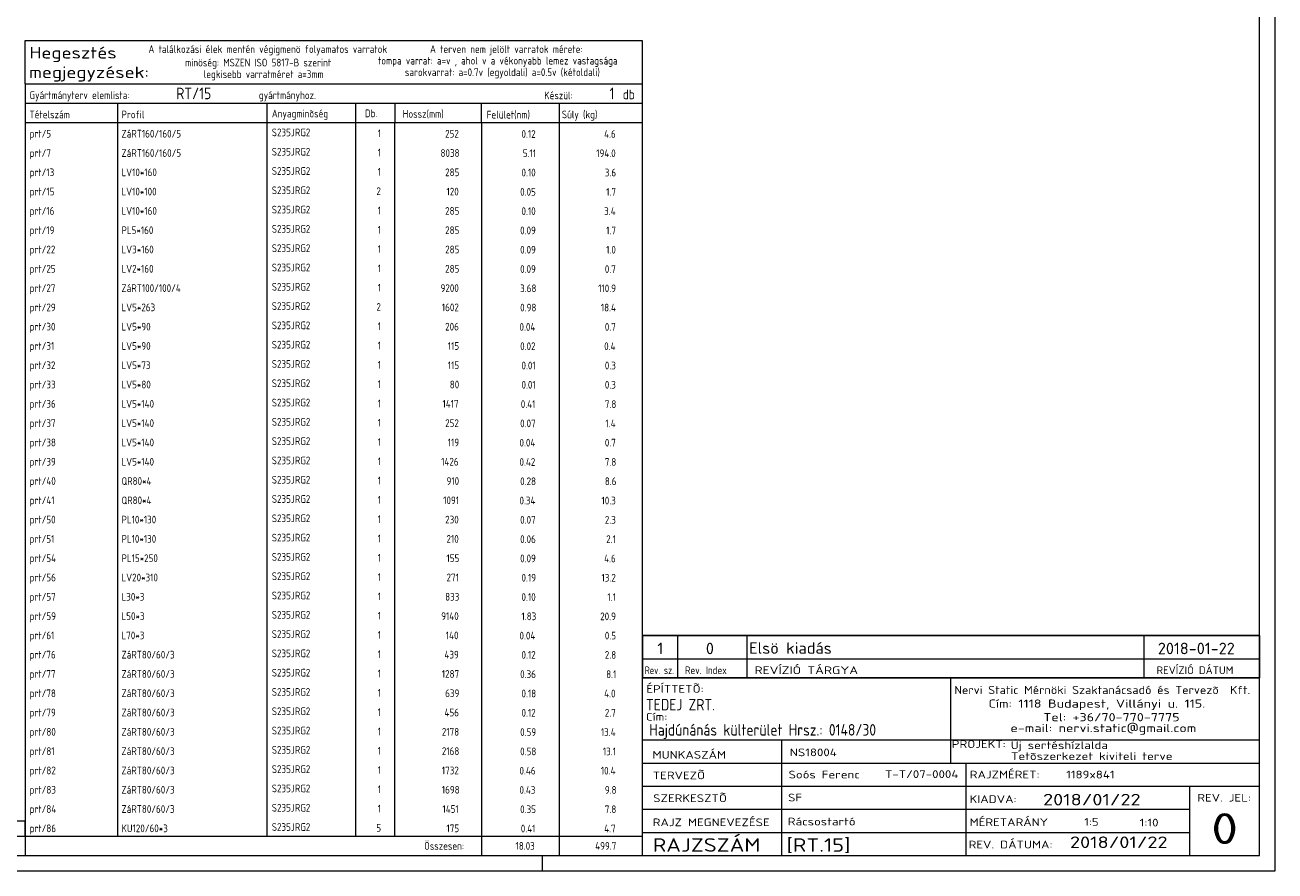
# Model space of a CAD drawing. Header units: millimetres. Extents: x 1 to 1188, y 1 to 840.
# Tile 4 of 7: x 864 to 1188, y 1 to 220. Entities that reach past the tile are written whole.
import ezdxf

# ---------------------------------------------------------------- set-up
doc = ezdxf.new("R2010")
doc.units = ezdxf.units.MM
doc.header["$LTSCALE"] = 0.6
doc.linetypes.add('XKITLINE00', pattern=[0])
doc.layers.add('DrawingSheet', color=5, linetype='Continuous', lineweight=0)
doc.layers.add('OtherObjectType', color=1, linetype='Continuous', lineweight=0)
doc.styles.add('ISOCPEUR', font='ISOCPEUR.TTF')

msp = doc.modelspace()

# ---------------------------------------------------------------- linework, layer by layer
at = {"layer": 'DrawingSheet', "color": 2, "linetype": 'XKITLINE00', "lineweight": 0}
for p, q in [((1188, 1), (1188, 840)), ((998, 1), (998, 5)), ((1, 1), (1188, 1))]:
    msp.add_line(p, q, dxfattribs=at)
at = {"layer": 'DrawingSheet', "color": 3, "linetype": 'XKITLINE00', "lineweight": 0}
for p, q in [((1184, 5), (1184, 836)), ((5, 5), (1184, 5))]:
    msp.add_line(p, q, dxfattribs=at)
at = {"layer": 'OtherObjectType', "color": 7, "linetype": 'XKITLINE00', "lineweight": 0}
for p, q in [((863.84, 205.11), (863.84, 216.36)), ((863.84, 216.36), (1023.84, 216.36)), ((1023.84, 216.36), (1023.84, 205.11)), ((863.84, 205.11), (1023.84, 205.11)), ((863.84, 205.11), (1023.84, 205.11)), ((863.84, 205.11), (863.84, 200.11)), ((1023.84, 205.11), (1023.84, 200.11)), ((863.84, 200.11), (1023.84, 200.11)), ((863.84, 200.11), (863.84, 195.11)), ((887.84, 200.11), (887.84, 195.11)), ((926.61, 195.11), (926.61, 200.11)), ((949.5, 200.11), (949.5, 195.11)), ((959.7, 200.11), (959.7, 195.23)), ((982.15, 200.11), (982.15, 195.11)), ((1002.33, 200.11), (1002.33, 195.11)), ((1023.84, 200.11), (1023.84, 195.11)), ((863.84, 195.11), (1023.84, 195.11)), ((863.84, 195.11), (863.84, 190.11)), ((887.84, 195.11), (887.84, 190.11)), ((926.61, 190.11), (926.61, 195.11)), ((949.5, 195.11), (949.5, 190.11)), ((959.67, 195.1), (959.67, 190.1)), ((982.18, 195.11), (982.18, 190.11)), ((1002.33, 195.11), (1002.33, 190.11)), ((1023.84, 195.11), (1023.84, 190.11)), ((863.84, 190.1), (863.84, 185.1)), ((887.84, 190.1), (887.84, 185.1)), ((926.61, 185.1), (926.61, 190.1)), ((949.5, 190.1), (949.5, 185.1)), ((959.67, 190.1), (959.67, 185.1)), ((982.18, 190.1), (982.18, 185.1)), ((1002.33, 190.1), (1002.33, 185.1)), ((1023.84, 190.1), (1023.84, 185.1)), ((863.84, 185.1), (863.84, 180.1)), ((887.84, 185.1), (887.84, 180.1)), ((926.61, 180.1), (926.61, 185.1)), ((949.5, 185.1), (949.5, 180.1)), ((959.67, 185.1), (959.67, 180.1)), ((982.18, 185.1), (982.18, 180.1)), ((1002.33, 185.1), (1002.33, 180.1)), ((1023.84, 185.1), (1023.84, 180.1)), ((863.84, 180.1), (863.84, 175.1)), ((887.84, 180.1), (887.84, 175.1)), ((926.61, 175.1), (926.61, 180.1)), ((949.5, 180.1), (949.5, 175.1)), ((959.67, 180.09), (959.67, 175.09)), ((982.18, 180.1), (982.18, 175.1)), ((1002.33, 180.1), (1002.33, 175.1)), ((1023.84, 180.1), (1023.84, 175.1)), ((863.84, 175.09), (863.84, 170.09)), ((887.84, 175.09), (887.84, 170.09)), ((926.61, 170.09), (926.61, 175.09)), ((949.5, 175.09), (949.5, 170.09)), ((959.67, 175.09), (959.67, 170.09)), ((982.18, 175.09), (982.18, 170.09)), ((1002.33, 175.09), (1002.33, 170.09)), ((1023.84, 175.09), (1023.84, 170.09)), ((863.84, 170.09), (863.84, 165.09)), ((887.84, 170.09), (887.84, 165.09)), ((926.61, 165.09), (926.61, 170.09)), ((949.5, 170.09), (949.5, 165.09)), ((959.67, 170.09), (959.67, 165.09)), ((982.18, 170.09), (982.18, 165.09)), ((1002.33, 170.09), (1002.33, 165.09)), ((1023.84, 170.09), (1023.84, 165.09)), ((863.84, 165.09), (863.84, 160.09)), ((887.84, 165.09), (887.84, 160.09)), ((926.61, 160.09), (926.61, 165.09)), ((949.5, 165.09), (949.5, 160.09)), ((959.67, 165.09), (959.67, 160.09)), ((982.18, 165.09), (982.18, 160.09)), ((1002.33, 165.09), (1002.33, 160.09)), ((1023.84, 165.09), (1023.84, 160.09)), ((863.84, 160.09), (863.84, 155.09)), ((887.84, 160.09), (887.84, 155.09)), ((926.61, 155.09), (926.61, 160.09)), ((949.5, 160.09), (949.5, 155.09)), ((959.67, 160.08), (959.67, 155.08)), ((982.18, 160.09), (982.18, 155.09)), ((1002.33, 160.09), (1002.33, 155.09)), ((1023.84, 160.09), (1023.84, 155.09)), ((863.84, 155.08), (863.84, 150.08)), ((887.84, 155.08), (887.84, 150.08)), ((926.61, 150.08), (926.61, 155.08)), ((949.5, 155.08), (949.5, 150.08)), ((959.67, 155.08), (959.67, 150.08)), ((982.18, 155.08), (982.18, 150.08)), ((1002.33, 155.08), (1002.33, 150.08)), ((1023.84, 155.08), (1023.84, 150.08)), ((863.84, 150.08), (863.84, 145.08)), ((887.84, 150.08), (887.84, 145.08)), ((926.61, 145.08), (926.61, 150.08)), ((949.5, 150.08), (949.5, 145.08)), ((959.67, 150.08), (959.67, 145.08)), ((982.18, 150.08), (982.18, 145.08)), ((1002.33, 150.08), (1002.33, 145.08)), ((1023.84, 150.08), (1023.84, 145.08)), ((863.84, 145.08), (863.84, 140.08)), ((887.84, 145.08), (887.84, 140.08)), ((926.61, 140.08), (926.61, 145.08)), ((949.5, 145.08), (949.5, 140.08)), ((959.67, 145.07), (959.67, 140.07)), ((982.18, 145.08), (982.18, 140.08)), ((1002.33, 145.08), (1002.33, 140.08)), ((1023.84, 145.08), (1023.84, 140.08)), ((863.84, 140.07), (863.84, 135.07)), ((887.84, 140.07), (887.84, 135.07)), ((926.61, 135.07), (926.61, 140.07)), ((949.5, 140.07), (949.5, 135.07)), ((959.67, 140.07), (959.67, 135.07)), ((982.18, 140.07), (982.18, 135.07)), ((1002.33, 140.07), (1002.33, 135.07)), ((1023.84, 140.07), (1023.84, 135.07)), ((863.84, 135.07), (863.84, 130.07)), ((887.84, 135.07), (887.84, 130.07)), ((926.61, 130.07), (926.61, 135.07)), ((949.5, 135.07), (949.5, 130.07)), ((959.67, 135.07), (959.67, 130.07)), ((982.18, 135.07), (982.18, 130.07)), ((1002.33, 135.07), (1002.33, 130.07)), ((1023.84, 135.07), (1023.84, 130.07)), ((863.84, 130.07), (863.84, 125.07)), ((887.84, 130.07), (887.84, 125.07)), ((926.61, 125.07), (926.61, 130.07)), ((949.5, 130.07), (949.5, 125.07)), ((959.67, 130.07), (959.67, 125.07)), ((982.18, 130.07), (982.18, 125.07)), ((1002.33, 130.07), (1002.33, 125.07)), ((1023.84, 130.07), (1023.84, 125.07)), ((863.84, 125.07), (863.84, 120.07)), ((887.84, 125.07), (887.84, 120.07)), ((926.61, 120.07), (926.61, 125.07)), ((949.5, 125.07), (949.5, 120.07)), ((959.67, 125.06), (959.67, 120.06)), ((982.18, 125.07), (982.18, 120.07)), ((1002.33, 125.07), (1002.33, 120.07)), ((1023.84, 125.07), (1023.84, 120.07)), ((863.84, 120.06), (863.84, 115.06)), ((887.84, 120.06), (887.84, 115.06)), ((926.61, 115.06), (926.61, 120.06)), ((949.5, 120.06), (949.5, 115.06)), ((959.67, 120.06), (959.67, 115.06)), ((982.18, 120.06), (982.18, 115.06)), ((1002.33, 120.06), (1002.33, 115.06)), ((1023.84, 120.06), (1023.84, 115.06)), ((863.84, 115.06), (863.84, 110.06)), ((887.84, 115.06), (887.84, 110.06)), ((926.61, 110.06), (926.61, 115.06)), ((949.5, 115.06), (949.5, 110.06)), ((959.67, 115.06), (959.67, 110.06)), ((982.18, 115.06), (982.18, 110.06)), ((1002.33, 115.06), (1002.33, 110.06)), ((1023.84, 115.06), (1023.84, 110.06)), ((863.84, 110.06), (863.84, 105.06)), ((887.84, 110.06), (887.84, 105.06)), ((926.61, 105.06), (926.61, 110.06)), ((949.5, 110.06), (949.5, 105.06)), ((959.67, 110.05), (959.67, 105.05)), ((982.18, 110.06), (982.18, 105.06)), ((1002.33, 110.06), (1002.33, 105.06)), ((1023.84, 110.06), (1023.84, 105.06)), ((863.84, 105.05), (863.84, 100.05)), ((887.84, 105.05), (887.84, 100.05)), ((926.61, 100.05), (926.61, 105.05)), ((949.5, 105.05), (949.5, 100.05)), ((959.67, 105.05), (959.67, 100.05)), ((982.18, 105.05), (982.18, 100.05)), ((1002.33, 105.05), (1002.33, 100.05)), ((1023.84, 105.05), (1023.84, 100.05)), ((863.84, 100.05), (863.84, 95.05)), ((887.84, 100.05), (887.84, 95.05)), ((926.61, 95.05), (926.61, 100.05)), ((949.5, 100.05), (949.5, 95.05)), ((959.67, 100.05), (959.67, 95.05)), ((982.18, 100.05), (982.18, 95.05)), ((1002.33, 100.05), (1002.33, 95.05)), ((1023.84, 100.05), (1023.84, 95.05)), ((863.84, 95.05), (863.84, 90.05)), ((887.84, 95.05), (887.84, 90.05)), ((926.61, 90.05), (926.61, 95.05)), ((949.5, 95.05), (949.5, 90.05)), ((959.67, 95.05), (959.67, 90.05)), ((982.18, 95.05), (982.18, 90.05)), ((1002.33, 95.05), (1002.33, 90.05)), ((1023.84, 95.05), (1023.84, 90.05)), ((863.84, 90.05), (863.84, 85.05)), ((887.84, 90.05), (887.84, 85.05)), ((926.61, 85.05), (926.61, 90.05)), ((949.5, 90.05), (949.5, 85.05)), ((959.67, 90.04), (959.67, 85.04)), ((982.18, 90.05), (982.18, 85.05)), ((1002.33, 90.05), (1002.33, 85.05)), ((1023.84, 90.05), (1023.84, 85.05)), ((863.84, 85.04), (863.84, 80.04)), ((887.84, 85.04), (887.84, 80.04)), ((926.61, 80.04), (926.61, 85.04)), ((949.5, 85.04), (949.5, 80.04)), ((959.67, 85.04), (959.67, 80.04)), ((982.18, 85.04), (982.18, 80.04)), ((1002.33, 85.04), (1002.33, 80.04)), ((1023.84, 85.04), (1023.84, 80.04)), ((863.84, 80.04), (863.84, 75.04)), ((887.84, 80.04), (887.84, 75.04)), ((926.61, 75.04), (926.61, 80.04)), ((949.5, 80.04), (949.5, 75.04)), ((959.67, 80.04), (959.67, 75.04)), ((982.18, 80.04), (982.18, 75.04)), ((1002.33, 80.04), (1002.33, 75.04)), ((1023.84, 80.04), (1023.84, 75.04)), ((863.84, 75.04), (863.84, 70.04)), ((887.84, 75.04), (887.84, 70.04)), ((926.61, 70.04), (926.61, 75.04)), ((949.5, 75.04), (949.5, 70.04)), ((959.67, 75.03), (959.67, 70.03)), ((982.18, 75.04), (982.18, 70.04)), ((1002.33, 75.04), (1002.33, 70.04)), ((1023.84, 75.04), (1023.84, 70.04)), ((863.84, 70.03), (863.84, 65.03)), ((887.84, 70.03), (887.84, 65.03)), ((926.61, 65.03), (926.61, 70.03)), ((949.5, 70.03), (949.5, 65.03)), ((959.67, 70.03), (959.67, 65.03)), ((982.18, 70.03), (982.18, 65.03)), ((1002.33, 70.03), (1002.33, 65.03)), ((1023.84, 70.03), (1023.84, 65.03)), ((863.84, 65.03), (863.84, 60.03)), ((887.84, 65.03), (887.84, 60.03)), ((926.61, 60.03), (926.61, 65.03)), ((949.5, 65.03), (949.5, 60.03)), ((959.67, 65.03), (959.67, 60.03)), ((982.18, 65.03), (982.18, 60.03)), ((1002.33, 65.03), (1002.33, 60.03)), ((1023.84, 65.03), (1023.84, 60.03)), ((1024, 62.05), (1184, 62.05)), ((1024, 62.05), (1024, 56.05)), ((1033, 62.05), (1033, 56.05)), ((1051, 62.05), (1051, 56.05)), ((1154, 62.05), (1154, 56.05)), ((1184, 62.05), (1184, 56.05)), ((863.84, 60.03), (863.84, 55.03)), ((887.84, 60.03), (887.84, 55.03)), ((926.61, 55.03), (926.61, 60.03)), ((949.5, 60.03), (949.5, 55.03)), ((959.67, 60.03), (959.67, 55.03)), ((982.18, 60.03), (982.18, 55.03)), ((1002.33, 60.03), (1002.33, 55.03)), ((1023.84, 60.03), (1023.84, 55.03)), ((1024, 56.05), (1024, 51.05)), ((1024, 56.05), (1184, 56.05)), ((1033, 56.05), (1033, 51.05)), ((1051, 56.05), (1051, 51.05)), ((1154, 56.05), (1154, 51.05)), ((1184, 56.05), (1184, 51.05)), ((863.84, 55.03), (863.84, 50.03)), ((887.84, 55.03), (887.84, 50.03)), ((926.61, 50.03), (926.61, 55.03)), ((949.5, 55.03), (949.5, 50.03)), ((959.67, 55.02), (959.67, 50.02)), ((982.18, 55.03), (982.18, 50.03)), ((1002.33, 55.03), (1002.33, 50.03)), ((1023.84, 55.03), (1023.84, 50.03)), ((863.84, 50.02), (863.84, 45.02)), ((887.84, 50.02), (887.84, 45.02)), ((926.61, 45.02), (926.61, 50.02)), ((949.5, 50.02), (949.5, 45.02)), ((959.67, 50.02), (959.67, 45.02)), ((982.18, 50.02), (982.18, 45.02)), ((1002.33, 50.02), (1002.33, 45.02)), ((1023.84, 51.05), (1023.84, 6.75)), ((1023.84, 51.05), (1184, 51.05)), ((1023.84, 50.02), (1023.84, 45.02)), ((1184, 51.05), (1024, 51.05)), ((1103.84, 51), (1103.84, 35)), ((1183.98, 5), (1184, 51.05)), ((863.84, 45.02), (863.84, 40.02)), ((887.84, 45.02), (887.84, 40.02)), ((926.61, 40.02), (926.61, 45.02)), ((949.5, 45.02), (949.5, 40.02)), ((959.67, 45.02), (959.67, 40.02)), ((982.18, 45.02), (982.18, 40.02)), ((1002.33, 45.02), (1002.33, 40.02)), ((1023.84, 45.02), (1023.84, 40.02)), ((863.84, 40.02), (863.84, 35.02)), ((887.84, 40.02), (887.84, 35.02)), ((926.61, 35.02), (926.61, 40.02)), ((949.5, 40.02), (949.5, 35.02)), ((959.67, 40.01), (959.67, 35.01)), ((982.18, 40.02), (982.18, 35.02)), ((1002.33, 40.02), (1002.33, 35.02)), ((1023.84, 40.02), (1023.84, 35.02)), ((863.84, 35.01), (863.84, 30.01)), ((887.84, 35.01), (887.84, 30.01)), ((926.61, 30.01), (926.61, 35.01)), ((949.5, 35.01), (949.5, 30.01)), ((959.67, 35.01), (959.67, 30.01)), ((982.18, 35.01), (982.18, 30.01)), ((1002.33, 35.01), (1002.33, 30.01)), ((1023.84, 35.01), (1023.84, 30.01)), ((1023.98, 35), (1183.98, 35)), ((1059.98, 35), (1059.98, 5)), ((1103.84, 35), (1103.84, 29)), ((863.84, 30.01), (863.84, 25.01)), ((887.84, 30.01), (887.84, 25.01)), ((926.61, 25.01), (926.61, 30.01)), ((949.5, 30.01), (949.5, 25.01)), ((959.67, 30.01), (959.67, 25.01)), ((982.18, 30.01), (982.18, 25.01)), ((1002.33, 30.01), (1002.33, 25.01)), ((1023.84, 30.01), (1023.84, 25.01)), ((1023.98, 29), (1107.84, 29)), ((1107.84, 29), (1107.84, 5)), ((1107.84, 29), (1183.84, 29)), ((863.84, 25.01), (863.84, 20.01)), ((887.84, 25.01), (887.84, 20.01)), ((926.61, 20.01), (926.61, 25.01)), ((949.5, 25.01), (949.5, 20.01)), ((959.67, 25.01), (959.67, 20.01)), ((982.18, 25.01), (982.18, 20.01)), ((1002.33, 25.01), (1002.33, 20.01)), ((1023.84, 25.01), (1023.84, 20.01)), ((1023.98, 23), (1183.98, 23)), ((1165.84, 23), (1165.84, 5)), ((863.84, 20.01), (863.84, 15.01)), ((887.84, 20.01), (887.84, 15.01)), ((926.61, 15.01), (926.61, 20.01)), ((949.5, 20.01), (949.5, 15.01)), ((959.67, 20), (959.67, 15)), ((982.18, 20.01), (982.18, 15.01)), ((1002.33, 20.01), (1002.33, 15.01)), ((1023.84, 20.01), (1023.84, 15.01)), ((1023.98, 17), (1165.84, 17)), ((819.84, 14), (863.84, 14)), ((863.84, 15), (863.84, 10)), ((863.84, 10), (863.84, 14)), ((887.84, 15), (887.84, 10)), ((926.61, 10), (926.61, 15)), ((949.5, 15), (949.5, 10)), ((959.67, 15), (959.67, 10)), ((982.18, 15), (982.18, 10)), ((1002.33, 15), (1002.33, 10)), ((1023.84, 15), (1023.84, 10)), ((819.84, 10), (863.84, 10)), ((863.84, 10), (1023.84, 10)), ((863.84, 10), (863.84, 5)), ((982.19, 10), (982.19, 5)), ((1002.31, 10), (1002.31, 5)), ((1023.84, 10), (1023.84, 5)), ((1023.98, 11), (1165.98, 11)), ((863.84, 5), (1023.84, 5)), ((1023.98, 5), (1183.98, 5))]:
    msp.add_line(p, q, dxfattribs=at)
at = {"layer": 'OtherObjectType', "color": 1, "linetype": 'XKITLINE00', "lineweight": 0}
for p, q in [((1184, 62.05), (1024, 62.05)), ((1024, 56.05), (1184, 56.05))]:
    msp.add_line(p, q, dxfattribs=at)

# ---------------------------------------------------------------- texts
at = {"layer": 'OtherObjectType', "color": 7, "style": 'ISOCPEUR'}
for s, height, width, p in [('Hegesztés', 3, 1.19, (864.99, 211.67)), ('A találkozási élek mentén végigmenö folyamatos varratok', 2, 0.85, (895.84, 213.11)), ('A terven nem jelölt varratok mérete:', 2, 0.85, (968.86, 213.11)), ('minöség: MSZEN ISO 5817-B szerint', 2, 0.85, (905.34, 209.61)), ('tompa varrat: a=v , ahol v a vékonyabb lemez vastagsága', 2, 0.85, (955.34, 210.11)), ('megjegyzések:', 3, 1.19, (864.84, 206.61)), ('legkisebb varratméret a=3mm', 2, 0.85, (910.16, 206.61)), ('sarokvarrat: a=0.7v (egyoldali) a=0.5v (kétoldali)', 2, 0.85, (962.34, 207.11)), ('Gyártmányterv elemlista:                               gyártmányhoz.', 2, 0.85, (864.99, 201.17)), ('Készül:', 2, 0.85, (998.47, 201.11)), ('db', 2.5, 0.85, (1018.84, 201.11)), ('Tételszám', 2, 0.85, (864.99, 196.17)), ('Profil', 2, 0.85, (888.84, 196.17)), ('Anyagminõség', 2, 0.85, (927.83, 196.39)), ('Db.', 2, 0.85, (951.96, 196.45)), ('Hossz(mm)', 2, 0.85, (961.78, 196.31)), ('Felület(nm)', 2, 0.85, (983.56, 196.11)), ('Súly (kg)', 2, 0.85, (1003.05, 196.17)), ('1', 3, 1.017001, (1027.82, 57.2)), ('0', 3, 1.017001, (1040.4, 57.2)), ('Elsö kiadás', 3, 1.017001, (1051.63, 57.31)), ('2018-01-22', 3, 1.017001, (1157.62, 57.2)), ('Rev. sz.', 2, 0.68, (1024.54, 52.05)), ('Rev. Index', 2, 0.85, (1035, 52.05)), ('REVÍZIÓ TÁRGYA', 2, 1.275, (1053, 52.05)), ('REVÍZIÓ DÁTUM', 2, 1.02, (1157.28, 52.05)), ('ÉPÍTTETÕ:', 2, 1.211571, (1024.96, 47.22)), ('Nervi Static Mérnöki\xa0Szaktanácsadó\xa0és\xa0Tervezõ  Kft.', 2.1176, 1.08375, (1104.84, 46.88)), ('TEDEJ ZRT.', 3, 0.85, (1024.87, 42.62)), ('Cím:\xa01118 Budapest, Villányi u. 115.', 2.1176, 1.250101, (1113.68, 43.35)), ('Cím:', 2, 1.211571, (1024.84, 40)), ('Hajdúnánás külterület Hrsz.: 0148/30', 3, 0.85, (1025.73, 36.1)), ('e-mail:\xa0nervi.static@gmail.com', 2.1176, 1.250101, (1119.38, 37)), ('Tel:\xa0+36/70-770-7775', 2.1176, 1.250101, (1127.91, 39.82)), ('MUNKASZÁM', 2, 1.211571, (1026.55, 30.12)), ('NS18004', 2, 1.211571, (1062.17, 30.76)), ('PROJEKT:', 2, 1.211571, (1104.18, 32.9)), ('Új sertéshízlalda', 2, 1.211571, (1119.47, 32.6)), ('Tetõszerkezet kiviteli terve', 2, 1.211571, (1119.54, 29.78)), ('TERVEZÕ', 2, 1.211571, (1026.63, 24.79)), ('Soós Ferenc', 2, 1.211571, (1061.84, 25)), ('T-T/07-0004', 2, 1.211571, (1086.86, 25.11)), ('RAJZMÉRET:', 2, 1.211571, (1108.84, 25)), ('1189x841', 2, 1.211571, (1133.84, 25)), ('SZERKESZTÕ', 2, 1.211571, (1026.72, 18.87)), ('SF', 2, 1.211571, (1061.72, 19.04)), ('KIADVA:', 2, 1.211571, (1108.78, 18.64)), ('2018/01/22', 3, 1.275, (1127.84, 18)), ('REV. JEL:', 2, 1.211571, (1167.84, 19)), ('RAJZ MEGNEVEZÉSE', 2, 1.211571, (1026.62, 12.62)), ('Rácsostartó', 2, 1.211571, (1061.65, 12.82)), ('MÉRETARÁNY', 2, 1.211571, (1108.78, 12.65)), ('1:5', 2, 1.211571, (1138.51, 12.72)), ('1:10', 2, 1.211571, (1152.92, 12.55)), ('0', 8, 1.275, (1171.45, 8)), ('RAJZSZÁM', 3.5, 1.211571, (1026.62, 6)), ('[RT.15]', 3.5, 1.211571, (1061.3, 5.99)), ('2018/01/22', 3, 1.275, (1134.83, 6.95)), ('Összesen:', 2, 0.85, (967.33, 6.5)), ('REV. DÁTUMA:', 2, 1.211571, (1108.53, 6.85))]:
    msp.add_text(s, height=height, dxfattribs=dict(at, width=width)).set_placement(p)
at = {"layer": 'OtherObjectType', "color": 5, "style": 'ISOCPEUR', "width": 0.85}
for s, height, p in [('RT/15', 3, (903.03, 201.11)), ('1', 3, (1015.41, 201.11)), ('prt/5', 2, (864.99, 191.17)), ('ZáRT160/160/5', 2, (888.84, 191.17)), ('S235JRG2', 2, (927.83, 191.51)), ('1', 2, (955.28, 191.27)), ('252', 2, (972.78, 191.17)), ('0.12', 2, (992.58, 191.1)), ('4.6', 2, (1014.02, 191.1)), ('prt/7', 2, (864.99, 186.16)), ('ZáRT160/160/5', 2, (888.84, 186.16)), ('S235JRG2', 2, (927.83, 186.5)), ('1', 2, (955.28, 186.27)), ('8038', 2, (971.58, 186.16)), ('5.11', 2, (992.92, 186.1)), ('194.0', 2, (1011.96, 186.1)), ('prt/13', 2, (864.99, 181.16)), ('LV10*160', 2, (888.84, 181.16)), ('S235JRG2', 2, (927.83, 181.5)), ('1', 2, (955.28, 181.27)), ('285', 2, (972.78, 181.16)), ('0.10', 2, (992.58, 181.1)), ('3.6', 2, (1014.19, 181.1)), ('prt/15', 2, (864.99, 176.16)), ('LV10*100', 2, (888.84, 176.16)), ('S235JRG2', 2, (927.83, 176.5)), ('2', 2, (954.94, 176.26)), ('120', 2, (973.13, 176.16)), ('0.05', 2, (992.23, 176.09)), ('1.7', 2, (1014.54, 176.09)), ('prt/16', 2, (864.99, 171.15)), ('LV10*160', 2, (888.84, 171.15)), ('S235JRG2', 2, (927.83, 171.49)), ('1', 2, (955.28, 171.26)), ('285', 2, (972.78, 171.15)), ('0.10', 2, (992.58, 171.09)), ('3.4', 2, (1014.02, 171.09)), ('prt/19', 2, (864.99, 166.15)), ('PL5*160', 2, (888.84, 166.15)), ('S235JRG2', 2, (927.83, 166.49)), ('1', 2, (955.28, 166.26)), ('285', 2, (972.78, 166.15)), ('0.09', 2, (992.23, 166.09)), ('1.7', 2, (1014.54, 166.09)), ('prt/22', 2, (864.99, 161.15)), ('LV3*160', 2, (888.84, 161.15)), ('S235JRG2', 2, (927.83, 161.49)), ('1', 2, (955.28, 161.26)), ('285', 2, (972.78, 161.15)), ('0.09', 2, (992.23, 161.09)), ('1.0', 2, (1014.54, 161.09)), ('prt/25', 2, (864.99, 156.15)), ('LV2*160', 2, (888.84, 156.15)), ('S235JRG2', 2, (927.83, 156.48)), ('1', 2, (955.28, 156.25)), ('285', 2, (972.78, 156.15)), ('0.09', 2, (992.23, 156.08)), ('0.7', 2, (1014.19, 156.08)), ('prt/27', 2, (864.99, 151.14)), ('ZáRT100/100/4', 2, (888.84, 151.14)), ('S235JRG2', 2, (927.83, 151.48)), ('1', 2, (955.28, 151.25)), ('9200', 2, (971.58, 151.14)), ('3.68', 2, (992.23, 151.08)), ('110.9', 2, (1012.47, 151.08)), ('prt/29', 2, (864.99, 146.14)), ('LV5*263', 2, (888.84, 146.14)), ('S235JRG2', 2, (927.83, 146.48)), ('2', 2, (954.94, 146.25)), ('1602', 2, (971.92, 146.14)), ('0.98', 2, (992.23, 146.08)), ('18.4', 2, (1013.16, 146.08)), ('prt/30', 2, (864.99, 141.14)), ('LV5*90', 2, (888.84, 141.14)), ('S235JRG2', 2, (927.83, 141.48)), ('1', 2, (955.28, 141.24)), ('206', 2, (972.78, 141.14)), ('0.04', 2, (992.06, 141.07)), ('0.7', 2, (1014.19, 141.07)), ('prt/31', 2, (864.99, 136.13)), ('LV5*90', 2, (888.84, 136.13)), ('S235JRG2', 2, (927.83, 136.47)), ('1', 2, (955.28, 136.24)), ('115', 2, (973.47, 136.13)), ('0.02', 2, (992.23, 136.07)), ('0.4', 2, (1014.02, 136.07)), ('prt/32', 2, (864.99, 131.13)), ('LV5*73', 2, (888.84, 131.13)), ('S235JRG2', 2, (927.83, 131.47)), ('1', 2, (955.28, 131.24)), ('115', 2, (973.47, 131.13)), ('0.01', 2, (992.58, 131.07)), ('0.3', 2, (1014.19, 131.07)), ('prt/33', 2, (864.99, 126.13)), ('LV5*80', 2, (888.84, 126.13)), ('S235JRG2', 2, (927.83, 126.47)), ('1', 2, (955.28, 126.24)), ('80', 2, (973.98, 126.13)), ('0.01', 2, (992.58, 126.07)), ('0.3', 2, (1014.19, 126.07)), ('prt/36', 2, (864.99, 121.13)), ('LV5*140', 2, (888.84, 121.13)), ('S235JRG2', 2, (927.83, 121.46)), ('1', 2, (955.28, 121.23)), ('1417', 2, (972.09, 121.13)), ('0.41', 2, (992.4, 121.06)), ('7.8', 2, (1014.19, 121.06)), ('prt/37', 2, (864.99, 116.12)), ('LV5*140', 2, (888.84, 116.12)), ('S235JRG2', 2, (927.83, 116.46)), ('1', 2, (955.28, 116.23)), ('252', 2, (972.78, 116.12)), ('0.07', 2, (992.23, 116.06)), ('1.4', 2, (1014.36, 116.06)), ('S235JRG2', 2, (927.83, 111.46)), ('prt/38', 2, (864.99, 111.12)), ('LV5*140', 2, (888.84, 111.12)), ('1', 2, (955.28, 111.23)), ('119', 2, (973.47, 111.12)), ('0.04', 2, (992.06, 111.06)), ('0.7', 2, (1014.19, 111.06)), ('prt/39', 2, (864.99, 106.12)), ('LV5*140', 2, (888.84, 106.12)), ('S235JRG2', 2, (927.83, 106.46)), ('1', 2, (955.28, 106.22)), ('1426', 2, (971.75, 106.12)), ('0.42', 2, (992.06, 106.05)), ('7.8', 2, (1014.19, 106.05)), ('prt/40', 2, (864.99, 101.11)), ('QR80*4', 2, (888.84, 101.11)), ('S235JRG2', 2, (927.83, 101.45)), ('1', 2, (955.28, 101.22)), ('910', 2, (973.13, 101.11)), ('0.28', 2, (992.23, 101.05)), ('8.6', 2, (1014.19, 101.05)), ('prt/41', 2, (864.99, 96.11)), ('QR80*4', 2, (888.84, 96.11)), ('S235JRG2', 2, (927.83, 96.45)), ('1', 2, (955.28, 96.22)), ('1091', 2, (972.27, 96.11)), ('0.34', 2, (992.06, 96.05)), ('10.3', 2, (1013.33, 96.05)), ('prt/50', 2, (864.99, 91.11)), ('PL10*130', 2, (888.84, 91.11)), ('S235JRG2', 2, (927.83, 91.45)), ('1', 2, (955.28, 91.22)), ('230', 2, (972.78, 91.11)), ('0.07', 2, (992.23, 91.05)), ('2.3', 2, (1014.19, 91.05)), ('prt/51', 2, (864.99, 86.11)), ('PL10*130', 2, (888.84, 86.11)), ('S235JRG2', 2, (927.83, 86.44)), ('1', 2, (955.28, 86.21)), ('210', 2, (973.13, 86.11)), ('0.06', 2, (992.23, 86.04)), ('2.1', 2, (1014.54, 86.04)), ('prt/54', 2, (864.99, 81.1)), ('PL15*250', 2, (888.84, 81.1)), ('S235JRG2', 2, (927.83, 81.44)), ('1', 2, (955.28, 81.21)), ('155', 2, (973.13, 81.1)), ('0.09', 2, (992.23, 81.04)), ('4.6', 2, (1014.02, 81.04)), ('prt/56', 2, (864.99, 76.1)), ('LV20*310', 2, (888.84, 76.1)), ('S235JRG2', 2, (927.83, 76.44)), ('1', 2, (955.28, 76.21)), ('271', 2, (973.13, 76.1)), ('0.19', 2, (992.58, 76.04)), ('13.2', 2, (1013.33, 76.04)), ('prt/57', 2, (864.99, 71.1)), ('L30*3', 2, (888.84, 71.1)), ('S235JRG2', 2, (927.83, 71.44)), ('1', 2, (955.28, 71.2)), ('833', 2, (972.78, 71.1)), ('0.10', 2, (992.58, 71.03)), ('1.1', 2, (1014.88, 71.03)), ('prt/59', 2, (864.99, 66.09)), ('L50*3', 2, (888.84, 66.09)), ('S235JRG2', 2, (927.83, 66.43)), ('1', 2, (955.28, 66.2)), ('9140', 2, (971.75, 66.09)), ('1.83', 2, (992.58, 66.03)), ('20.9', 2, (1012.99, 66.03)), ('prt/61', 2, (864.99, 61.09)), ('L70*3', 2, (888.84, 61.09)), ('S235JRG2', 2, (927.83, 61.43)), ('1', 2, (955.28, 61.2)), ('140', 2, (972.95, 61.09)), ('0.04', 2, (992.06, 61.03)), ('0.5', 2, (1014.19, 61.03)), ('ZáRT80/60/3', 2, (888.84, 56.09)), ('S235JRG2', 2, (927.83, 56.43)), ('prt/76', 2, (864.99, 56.09)), ('1', 2, (955.28, 56.2)), ('439', 2, (972.61, 56.09)), ('0.12', 2, (992.58, 56.03)), ('2.8', 2, (1014.19, 56.03)), ('prt/77', 2, (864.99, 51.09)), ('ZáRT80/60/3', 2, (888.84, 51.09)), ('S235JRG2', 2, (927.83, 51.42)), ('1', 2, (955.28, 51.19)), ('1287', 2, (971.92, 51.09)), ('0.36', 2, (992.23, 51.02)), ('8.1', 2, (1014.54, 51.02)), ('prt/78', 2, (864.99, 46.08)), ('ZáRT80/60/3', 2, (888.84, 46.08)), ('S235JRG2', 2, (927.83, 46.42)), ('1', 2, (955.28, 46.19)), ('639', 2, (972.78, 46.08)), ('0.18', 2, (992.58, 46.02)), ('4.0', 2, (1014.02, 46.02)), ('prt/79', 2, (864.99, 41.08)), ('ZáRT80/60/3', 2, (888.84, 41.08)), ('S235JRG2', 2, (927.83, 41.42)), ('1', 2, (955.28, 41.19)), ('456', 2, (972.61, 41.08)), ('0.12', 2, (992.58, 41.02)), ('2.7', 2, (1014.19, 41.02)), ('prt/80', 2, (864.99, 36.08)), ('ZáRT80/60/3', 2, (888.84, 36.08)), ('S235JRG2', 2, (927.83, 36.42)), ('1', 2, (955.28, 36.18)), ('2178', 2, (971.92, 36.08)), ('0.59', 2, (992.23, 36.01)), ('13.4', 2, (1013.16, 36.01)), ('prt/81', 2, (864.99, 31.07)), ('ZáRT80/60/3', 2, (888.84, 31.07)), ('S235JRG2', 2, (927.83, 31.41)), ('1', 2, (955.28, 31.18)), ('2168', 2, (971.92, 31.07)), ('0.58', 2, (992.23, 31.01)), ('13.1', 2, (1013.68, 31.01)), ('prt/82', 2, (864.99, 26.07)), ('ZáRT80/60/3', 2, (888.84, 26.07)), ('S235JRG2', 2, (927.83, 26.41)), ('1', 2, (955.28, 26.18)), ('1732', 2, (971.92, 26.07)), ('0.46', 2, (992.06, 26.01)), ('10.4', 2, (1013.16, 26.01)), ('prt/83', 2, (864.99, 21.07)), ('ZáRT80/60/3', 2, (888.84, 21.07)), ('S235JRG2', 2, (927.83, 21.41)), ('1', 2, (955.28, 21.18)), ('1698', 2, (971.92, 21.07)), ('0.43', 2, (992.06, 21.01)), ('9.8', 2, (1014.19, 21.01)), ('prt/84', 2, (864.99, 16.07)), ('ZáRT80/60/3', 2, (888.84, 16.07)), ('S235JRG2', 2, (927.83, 16.4)), ('1', 2, (955.28, 16.17)), ('1451', 2, (972.09, 16.07)), ('0.35', 2, (992.23, 16)), ('7.8', 2, (1014.19, 16)), ('prt/86', 2, (864.99, 11.06)), ('KU120/60*3', 2, (888.84, 11.06)), ('S235JRG2', 2, (927.83, 11.4)), ('5', 2, (954.94, 11.17)), ('175', 2, (973.13, 11.06)), ('0.41', 2, (992.4, 11)), ('4.7', 2, (1014.02, 11)), ('18.03', 2, (991.03, 6.5)), ('499.7', 2, (1011.69, 6.5))]:
    msp.add_text(s, height=height, dxfattribs=at).set_placement(p)

doc.saveas('drawing.dxf')
